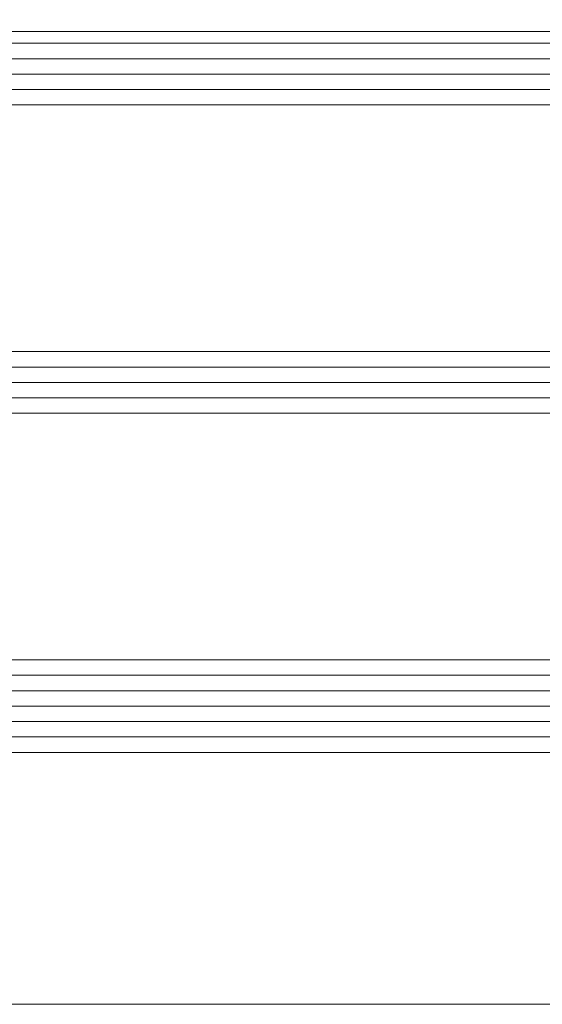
# Model space of a CAD drawing. Extents: x 1911006 to 2186114, y 709265 to 747216.
# Tile 76 of 256: x 1919600 to 1919634, y 735136 to 735200. Entities that reach past the tile are written whole.
import ezdxf

# ---------------------------------------------------------------- set-up
doc = ezdxf.new("R2010")
doc.units = 0
doc.header["$LTSCALE"] = 500
doc.header["$MEASUREMENT"] = 0
doc.linetypes.add('ACAD_ISO02W100', pattern=[15, 12, -3])
for name, color, linetype, lineweight in [('!_A_03_ČIARKOVANÁ', 41, 'ACAD_ISO02W100', 13), ('_MB_kreskowanie_szklo_0.09', 157, 'CONTINUOUS', 9), ('_MB_szklo_0.15', 142, 'CONTINUOUS', 15)]:
    doc.layers.add(name, color=color, linetype=linetype, lineweight=lineweight)

msp = doc.modelspace()

# ---------------------------------------------------------------- linework, layer by layer
at = {"layer": '!_A_03_ČIARKOVANÁ', "color": 7}
msp.add_lwpolyline([(1917346.454, 735136.387), (1933649.454, 735136.387)], dxfattribs=at)
at = {"layer": '_MB_kreskowanie_szklo_0.09', "color": 7}
for points in [[(1919582.454, 735197.727), (1920320.454, 735197.727)], [(1919582.454, 735196.727), (1920320.454, 735196.727)], [(1919582.454, 735195.727), (1920320.454, 735195.727)], [(1919582.454, 735177.727), (1920320.454, 735177.727)], [(1919582.454, 735176.727), (1920320.454, 735176.727)], [(1919582.454, 735175.727), (1920320.454, 735175.727)], [(1919582.454, 735157.727), (1920320.454, 735157.727)], [(1919582.454, 735156.727), (1920320.454, 735156.727)], [(1919582.454, 735155.727), (1920320.454, 735155.727)], [(1919582.454, 735154.727), (1920320.454, 735154.727)], [(1919582.454, 735153.727), (1920320.454, 735153.727)]]:
    msp.add_lwpolyline(points, dxfattribs=at)
at = {"layer": '_MB_szklo_0.15', "color": 7}
for points in [[(1920320.454, 735199.487), (1919582.454, 735199.487), (1919582.454, 735203.487), (1920320.454, 735203.487)], [(1920320.454, 735198.727), (1919582.454, 735198.727), (1919582.454, 735199.487), (1920320.454, 735199.487)], [(1920320.454, 735194.727), (1919582.454, 735194.727), (1919582.454, 735198.727), (1920320.454, 735198.727)], [(1920320.454, 735174.727), (1919582.454, 735174.727), (1919582.454, 735178.727), (1920320.454, 735178.727)], [(1920320.454, 735152.727), (1919582.454, 735152.727), (1919582.454, 735158.727), (1920320.454, 735158.727)]]:
    msp.add_lwpolyline(points, dxfattribs=at)

doc.saveas('drawing.dxf')
